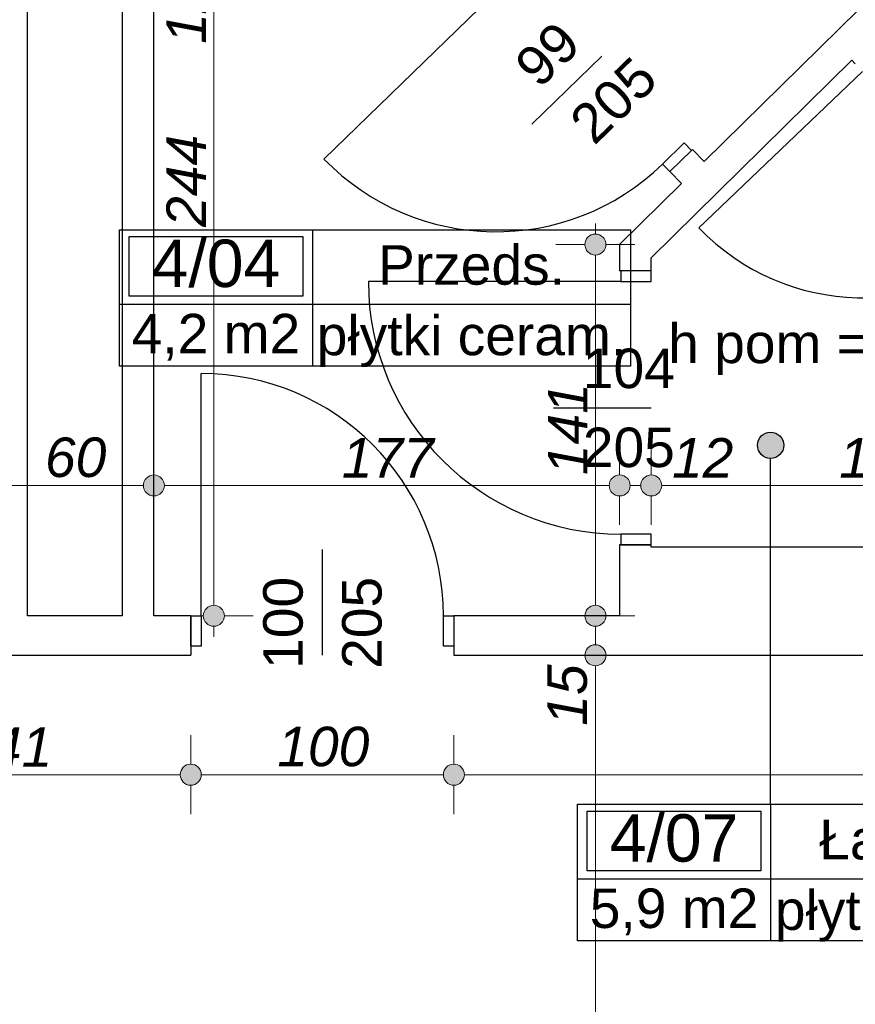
# Model space of a CAD drawing. Header units: millimetres. Extents: x -170998 to -45998, y 10557 to 52557.
# Tile 45 of 92: x -140318 to -137142, y 33754 to 37493. Entities that reach past the tile are written whole.
import ezdxf
from ezdxf.enums import TextEntityAlignment as Align

# ---------------------------------------------------------------- set-up
doc = ezdxf.new("R2010")
doc.units = ezdxf.units.MM
doc.header["$MEASUREMENT"] = 0
for name, color, linetype in [('Drzwi', 7, 'Continuous'), ('Linia', 7, 'Continuous'), ('Obiekt', 7, 'Continuous'), ('Strefa', 7, 'Continuous'), ('Słup', 7, 'Continuous'), ('Tekst', 7, 'Continuous'), ('Wymiary', 7, 'Continuous'), ('Ściana', 7, 'Continuous')]:
    doc.layers.add(name, color=color, linetype=linetype)
doc.styles.add('Arial', font='txt')
doc.styles.add('Times new roman', font='txt')
doc.dimstyles.new('GENERATED_STYLE__1', dxfattribs={"dimtxt": 150, "dimasz": 152, "dimexe": 0.18, "dimexo": 0, "dimgap": 0.09, "dimtad": 1, "dimtih": 1, "dimtoh": 1, "dimlfac": 0.1, "dimzin": 0, "dimdsep": 46, "dimtxsty": 'Arial', "dimblk": 'ARROWHEAD_11', "dimblk1": 'ARROWHEAD_11', "dimblk2": 'ARROWHEAD_11', "dimcen": 0.09, "dimclrd": 114, "dimclre": 114, "dimclrt": 114, "dimazin": 0, "dimtfac": 1, "dimtdec": 4, "dimtmove": 0, "dimatfit": 3, "dimfxl": 1, "dimtolj": 1, "dimtzin": 0, "dimarcsym": 0})
doc.dimstyles.new('GENERATED_STYLE__2', dxfattribs={"dimtxt": 150, "dimasz": 152, "dimexe": 0.18, "dimexo": 0, "dimgap": 0.09, "dimtad": 1, "dimlfac": 0.1, "dimzin": 0, "dimdsep": 46, "dimtxsty": 'Arial', "dimblk": 'ARROWHEAD_11', "dimblk1": 'ARROWHEAD_11', "dimblk2": 'ARROWHEAD_11', "dimcen": 0.09, "dimclrd": 114, "dimclre": 114, "dimclrt": 114, "dimazin": 0, "dimtfac": 1, "dimtdec": 4, "dimtmove": 0, "dimatfit": 3, "dimfxl": 1, "dimtolj": 1, "dimtzin": 0, "dimarcsym": 0})
doc.dimstyles.new('GENERATED_STYLE__3', dxfattribs={"dimtxt": 150, "dimasz": 152, "dimexe": 0.18, "dimexo": 0, "dimgap": 0.09, "dimtad": 1, "dimlfac": 0.1, "dimzin": 0, "dimdsep": 46, "dimtxsty": 'Arial', "dimblk": 'ARROWHEAD_11', "dimblk1": 'ARROWHEAD_11', "dimblk2": 'ARROWHEAD_11', "dimcen": 0.09, "dimclrd": 114, "dimclre": 114, "dimclrt": 114, "dimazin": 0, "dimtfac": 1, "dimtdec": 4, "dimtmove": 2, "dimatfit": 3, "dimfxl": 1, "dimtolj": 1, "dimtzin": 0, "dimarcsym": 0})
doc.dimstyles.new('GENERATED_STYLE__4', dxfattribs={"dimtxt": 150, "dimasz": 152, "dimexe": 0.18, "dimexo": 0, "dimgap": 0.09, "dimtad": 1, "dimtih": 1, "dimtoh": 1, "dimlfac": 0.1, "dimzin": 0, "dimdsep": 46, "dimtxsty": 'Arial', "dimblk": 'ARROWHEAD_11', "dimblk1": 'ARROWHEAD_11', "dimblk2": 'ARROWHEAD_11', "dimcen": 0.09, "dimclrd": 114, "dimclre": 114, "dimclrt": 114, "dimazin": 0, "dimtfac": 1, "dimtdec": 4, "dimtmove": 2, "dimatfit": 3, "dimfxl": 1, "dimtolj": 1, "dimtzin": 0, "dimarcsym": 0})

# ---------------------------------------------------------------- blocks, each defined once
blk = doc.blocks.new('Przeds._4_04_4', base_point=(-139205.1, 36413))
at = {"layer": 'Strefa'}
for p, q in [((-139939.2, 36695.8), (-137997, 36695.8)), ((-139939.2, 36177.3), (-139939.2, 36695.8)), ((-139205.1, 36695.8), (-139205.1, 36177.3)), ((-137997, 36695.8), (-137997, 36177.3)), ((-139902.5, 36669.9), (-139241.8, 36669.9)), ((-139902.5, 36443.6), (-139902.5, 36669.9)), ((-139241.8, 36669.9), (-139241.8, 36443.6)), ((-139241.8, 36443.6), (-139902.5, 36443.6)), ((-139939.2, 36413), (-137997, 36413)), ((-137997, 36177.3), (-139939.2, 36177.3))]:
    blk.add_line(p, q, dxfattribs=at)
at = {"layer": 'Strefa', "style": 'Arial'}
for tag, height, p in [('ROOM_NUMBER', 180, (-139572.1, 36567.9)), ('ROOM_NAME', 150, (-138601, 36561.8)), ('ROOM_CALC_AREA', 150, (-139572.1, 36300.9)), ('floor_f', 150, (-138601, 36293.9))]:
    blk.add_attdef(tag, text='', height=height, dxfattribs=at).set_placement(p, align=Align.MIDDLE_CENTER)
blk = doc.blocks.new('Łazienka_4_07_7', base_point=(-137464.3, 34230.6))
at = {"layer": 'Strefa'}
for p, q in [((-138198.3, 34513.4), (-136256.1, 34513.4)), ((-138198.3, 33994.9), (-138198.3, 34513.4)), ((-138161.6, 34487.5), (-137501, 34487.5)), ((-138161.6, 34261.2), (-138161.6, 34487.5)), ((-137501, 34487.5), (-137501, 34261.2)), ((-137464.3, 34513.4), (-137464.3, 33994.9)), ((-136256.1, 34513.4), (-136256.1, 33994.9)), ((-137501, 34261.2), (-138161.6, 34261.2)), ((-138198.3, 34230.6), (-136256.1, 34230.6)), ((-136256.1, 33994.9), (-138198.3, 33994.9))]:
    blk.add_line(p, q, dxfattribs=at)
at = {"layer": 'Strefa', "style": 'Arial'}
for tag, height, p in [('ROOM_NUMBER', 180, (-137831.3, 34385.5)), ('ROOM_NAME', 150, (-136860.2, 34379.4)), ('ROOM_CALC_AREA', 150, (-137831.3, 34118.5)), ('floor_f', 150, (-136860.2, 34111.5))]:
    blk.add_attdef(tag, text='', height=height, dxfattribs=at).set_placement(p, align=Align.MIDDLE_CENTER)
blk = doc.blocks.new('*D147')
at = {"layer": 'Wymiary', "linetype": 'Continuous', "lineweight": 13}
for points in [[(-141038, 34625.8), (-141041.1, 34641.1), (-141049.7, 34654.1), (-141062.7, 34662.8), (-141078, 34665.8), (-141093.3, 34662.8), (-141106.3, 34654.1), (-141115, 34641.1), (-141118, 34625.8), (-141115, 34610.5), (-141106.3, 34597.5), (-141093.3, 34588.9), (-141078, 34585.8), (-141062.7, 34588.9), (-141049.7, 34597.5), (-141041.1, 34610.5)], [(-139628, 34625.8), (-139631.1, 34641.1), (-139639.7, 34654.1), (-139652.7, 34662.8), (-139668, 34665.8), (-139683.3, 34662.8), (-139696.3, 34654.1), (-139705, 34641.1), (-139708, 34625.8), (-139705, 34610.5), (-139696.3, 34597.5), (-139683.3, 34588.9), (-139668, 34585.8), (-139652.7, 34588.9), (-139639.7, 34597.5), (-139631.1, 34610.5)]]:
    blk.add_hatch(color=114, dxfattribs=at).paths.add_polyline_path(points)
at = {"layer": 'Wymiary', "color": 114, "lineweight": 13}
for p, q in [((-141078, 34665.8), (-141078, 34775.8)), ((-139668, 34665.8), (-139668, 34775.8)), ((-141038, 34625.8), (-139708, 34625.8)), ((-141078, 34475.8), (-141078, 34585.8)), ((-139668, 34475.8), (-139668, 34585.8))]:
    blk.add_line(p, q, dxfattribs=at)
for centre in [(-141078, 34625.8), (-139668, 34625.8)]:
    blk.add_circle(centre, 40, dxfattribs=at)
at = {"layer": 'Wymiary', "color": 114, "lineweight": 13, "insert": (-140543.8, 34655.8), "char_height": 150, "attachment_point": 7, "style": 'Arial'}
blk.add_mtext('\\A1;{\\fArial|b0|i1|c238|p38;141}', dxfattribs=at)
blk = doc.blocks.new('ARROWHEAD_11')
at = {"color": 0, "linetype": 'Continuous', "lineweight": 0}
blk.add_line((0, 0), (-1, 0), dxfattribs=at)
at = {"color": 0, "linetype": 'Continuous', "lineweight": 0, "const_width": 0.25, "flags": 128}
blk.add_lwpolyline([(-0.125, 0, 1), (0.125, 0, 1)], format="xyb", close=True, dxfattribs=at)
blk = doc.blocks.new('*D148')
at = {"layer": 'Wymiary', "linetype": 'Continuous', "lineweight": 13}
for points in [[(-139628, 34625.8), (-139631.1, 34641.1), (-139639.7, 34654.1), (-139652.7, 34662.8), (-139668, 34665.8), (-139683.3, 34662.8), (-139696.3, 34654.1), (-139705, 34641.1), (-139708, 34625.8), (-139705, 34610.5), (-139696.3, 34597.5), (-139683.3, 34588.9), (-139668, 34585.8), (-139652.7, 34588.9), (-139639.7, 34597.5), (-139631.1, 34610.5)], [(-138628, 34625.8), (-138631.1, 34641.1), (-138639.7, 34654.1), (-138652.7, 34662.8), (-138668, 34665.8), (-138683.3, 34662.8), (-138696.3, 34654.1), (-138705, 34641.1), (-138708, 34625.8), (-138705, 34610.5), (-138696.3, 34597.5), (-138683.3, 34588.9), (-138668, 34585.8), (-138652.7, 34588.9), (-138639.7, 34597.5), (-138631.1, 34610.5)]]:
    blk.add_hatch(color=114, dxfattribs=at).paths.add_polyline_path(points)
at = {"layer": 'Wymiary', "color": 114, "lineweight": 13}
for p, q in [((-139668, 34665.8), (-139668, 34775.8)), ((-138668, 34665.8), (-138668, 34775.8)), ((-139628, 34625.8), (-138708, 34625.8)), ((-139668, 34475.8), (-139668, 34585.8)), ((-138668, 34475.8), (-138668, 34585.8))]:
    blk.add_line(p, q, dxfattribs=at)
for centre in [(-139668, 34625.8), (-138668, 34625.8)]:
    blk.add_circle(centre, 40, dxfattribs=at)
at = {"layer": 'Wymiary', "color": 114, "lineweight": 13, "insert": (-139338.8, 34655.8), "char_height": 150, "attachment_point": 7, "style": 'Arial'}
blk.add_mtext('\\A1;{\\fArial|b0|i1|c238|p38;100}', dxfattribs=at)
blk = doc.blocks.new('*D149')
at = {"layer": 'Wymiary', "linetype": 'Continuous', "lineweight": 13}
for points in [[(-138628, 34625.8), (-138631.1, 34641.1), (-138639.7, 34654.1), (-138652.7, 34662.8), (-138668, 34665.8), (-138683.3, 34662.8), (-138696.3, 34654.1), (-138705, 34641.1), (-138708, 34625.8), (-138705, 34610.5), (-138696.3, 34597.5), (-138683.3, 34588.9), (-138668, 34585.8), (-138652.7, 34588.9), (-138639.7, 34597.5), (-138631.1, 34610.5)], [(-134788, 34625.8), (-134791.1, 34641.1), (-134799.7, 34654.1), (-134812.7, 34662.8), (-134828, 34665.8), (-134843.3, 34662.8), (-134856.3, 34654.1), (-134865, 34641.1), (-134868, 34625.8), (-134865, 34610.5), (-134856.3, 34597.5), (-134843.3, 34588.9), (-134828, 34585.8), (-134812.7, 34588.9), (-134799.7, 34597.5), (-134791.1, 34610.5)], [(-134748, 34625.8), (-134751.1, 34641.1), (-134759.7, 34654.1), (-134772.7, 34662.8), (-134788, 34665.8), (-134803.3, 34662.8), (-134816.3, 34654.1), (-134825, 34641.1), (-134828, 34625.8), (-134825, 34610.5), (-134816.3, 34597.5), (-134803.3, 34588.9), (-134788, 34585.8), (-134772.7, 34588.9), (-134759.7, 34597.5), (-134751.1, 34610.5)]]:
    blk.add_hatch(color=114, dxfattribs=at).paths.add_polyline_path(points)
at = {"layer": 'Wymiary', "color": 114, "lineweight": 13}
for p, q in [((-138668, 34665.8), (-138668, 34775.8)), ((-134828, 34665.8), (-134828, 34775.8)), ((-138628, 34625.8), (-134868, 34625.8)), ((-138668, 34475.8), (-138668, 34585.8)), ((-134828, 34475.8), (-134828, 34585.8))]:
    blk.add_line(p, q, dxfattribs=at)
for centre in [(-138668, 34625.8), (-134828, 34625.8)]:
    blk.add_circle(centre, 40, dxfattribs=at)
at = {"layer": 'Wymiary', "color": 114, "lineweight": 13, "char_height": 150, "attachment_point": 7, "style": 'Arial'}
for s, insert in [('\\A1;{\\fArial|b0|i1|c238|p38;384}', (-136975.7, 34655.8)), ('\\A1;{\\fArial|b0|i1|c238|p38;4}', (-134981.8, 34655.8))]:
    blk.add_mtext(s, dxfattribs=dict(at, insert=insert))
blk = doc.blocks.new('*D237')
at = {"layer": 'Wymiary', "linetype": 'Continuous', "lineweight": 13}
for points in [[(-138090.3, 35079.3), (-138093.3, 35094.6), (-138102, 35107.6), (-138115, 35116.3), (-138130.3, 35119.3), (-138145.6, 35116.3), (-138158.6, 35107.6), (-138167.2, 35094.6), (-138170.3, 35079.3), (-138167.2, 35064), (-138158.6, 35051), (-138145.6, 35042.4), (-138130.3, 35039.3), (-138115, 35042.4), (-138102, 35051), (-138093.3, 35064)], [(-138090.3, 31949.3), (-138093.3, 31964.6), (-138102, 31977.6), (-138115, 31986.2), (-138130.3, 31989.3), (-138145.6, 31986.2), (-138158.6, 31977.6), (-138167.2, 31964.6), (-138170.3, 31949.3), (-138167.2, 31934), (-138158.6, 31921), (-138145.6, 31912.3), (-138130.3, 31909.3), (-138115, 31912.3), (-138102, 31921), (-138093.3, 31934)]]:
    blk.add_hatch(color=114, dxfattribs=at).paths.add_polyline_path(points)
at = {"layer": 'Wymiary', "color": 114, "lineweight": 13}
for p, q in [((-138170.3, 35079.3), (-138280.3, 35079.3)), ((-137980.3, 35079.3), (-138090.3, 35079.3)), ((-138130.3, 31989.3), (-138130.3, 35039.3)), ((-138170.3, 31949.3), (-138280.3, 31949.3)), ((-137980.3, 31949.3), (-138090.3, 31949.3))]:
    blk.add_line(p, q, dxfattribs=at)
for centre in [(-138130.3, 35079.3), (-138130.3, 31949.3)]:
    blk.add_circle(centre, 40, dxfattribs=at)
at = {"layer": 'Wymiary', "color": 114, "lineweight": 13, "char_height": 150, "attachment_point": 7, "rotation": 90, "style": 'Arial'}
for s, insert in [('\\A1;{\\fArial|b0|i1|c238|p38;15}', (-138160.3, 34811.7)), ('\\A1;{\\fArial|b0|i1|c238|p38;313}', (-138160.3, 33343.6)), ('\\A1;{\\fArial|b0|i1|c238|p38;15}', (-138160.3, 31989.3))]:
    blk.add_mtext(s, dxfattribs=dict(at, insert=insert))
blk = doc.blocks.new('*D238')
at = {"layer": 'Wymiary', "linetype": 'Continuous', "lineweight": 13}
for points in [[(-138090.3, 35229.3), (-138093.3, 35244.6), (-138102, 35257.6), (-138115, 35266.3), (-138130.3, 35269.3), (-138145.6, 35266.3), (-138158.6, 35257.6), (-138167.2, 35244.6), (-138170.3, 35229.3), (-138167.2, 35214), (-138158.6, 35201), (-138145.6, 35192.4), (-138130.3, 35189.3), (-138115, 35192.4), (-138102, 35201), (-138093.3, 35214)], [(-138090.3, 35079.3), (-138093.3, 35094.6), (-138102, 35107.6), (-138115, 35116.3), (-138130.3, 35119.3), (-138145.6, 35116.3), (-138158.6, 35107.6), (-138167.2, 35094.6), (-138170.3, 35079.3), (-138167.2, 35064), (-138158.6, 35051), (-138145.6, 35042.4), (-138130.3, 35039.3), (-138115, 35042.4), (-138102, 35051), (-138093.3, 35064)]]:
    blk.add_hatch(color=114, dxfattribs=at).paths.add_polyline_path(points)
at = {"layer": 'Wymiary', "color": 114, "lineweight": 13}
for p, q in [((-138170.3, 35229.3), (-138280.3, 35229.3)), ((-137980.3, 35229.3), (-138090.3, 35229.3)), ((-138130.3, 35119.3), (-138130.3, 35189.3)), ((-138170.3, 35079.3), (-138280.3, 35079.3)), ((-137980.3, 35079.3), (-138090.3, 35079.3))]:
    blk.add_line(p, q, dxfattribs=at)
for centre in [(-138130.3, 35229.3), (-138130.3, 35079.3)]:
    blk.add_circle(centre, 40, dxfattribs=at)
blk = doc.blocks.new('*D239')
at = {"layer": 'Wymiary', "linetype": 'Continuous', "lineweight": 13}
for points in [[(-138090.3, 36639.3), (-138093.3, 36654.6), (-138102, 36667.6), (-138115, 36676.3), (-138130.3, 36679.3), (-138145.6, 36676.3), (-138158.6, 36667.6), (-138167.2, 36654.6), (-138170.3, 36639.3), (-138167.2, 36624), (-138158.6, 36611), (-138145.6, 36602.4), (-138130.3, 36599.3), (-138115, 36602.4), (-138102, 36611), (-138093.3, 36624)], [(-138090.3, 35229.3), (-138093.3, 35244.6), (-138102, 35257.6), (-138115, 35266.3), (-138130.3, 35269.3), (-138145.6, 35266.3), (-138158.6, 35257.6), (-138167.2, 35244.6), (-138170.3, 35229.3), (-138167.2, 35214), (-138158.6, 35201), (-138145.6, 35192.4), (-138130.3, 35189.3), (-138115, 35192.4), (-138102, 35201), (-138093.3, 35214)]]:
    blk.add_hatch(color=114, dxfattribs=at).paths.add_polyline_path(points)
at = {"layer": 'Wymiary', "color": 114, "lineweight": 13}
for p, q in [((-138130.3, 36679.3), (-138130.3, 36719.3)), ((-138170.3, 36639.3), (-138280.3, 36639.3)), ((-137980.3, 36639.3), (-138090.3, 36639.3)), ((-138130.3, 35269.3), (-138130.3, 36599.3)), ((-138170.3, 35229.3), (-138280.3, 35229.3)), ((-137980.3, 35229.3), (-138090.3, 35229.3))]:
    blk.add_line(p, q, dxfattribs=at)
for centre in [(-138130.3, 36639.3), (-138130.3, 35229.3)]:
    blk.add_circle(centre, 40, dxfattribs=at)
at = {"layer": 'Wymiary', "color": 114, "lineweight": 13, "insert": (-138160.3, 35763.6), "char_height": 150, "attachment_point": 7, "rotation": 90, "style": 'Arial'}
blk.add_mtext('\\A1;{\\fArial|b0|i1|c238|p38;141}', dxfattribs=at)
blk = doc.blocks.new('*D267')
at = {"layer": 'Wymiary', "linetype": 'Continuous', "lineweight": 13}
for points in [[(-139540.3, 37669.3), (-139543.4, 37684.6), (-139552, 37697.6), (-139565, 37706.3), (-139580.3, 37709.3), (-139595.6, 37706.3), (-139608.6, 37697.6), (-139617.3, 37684.6), (-139620.3, 37669.3), (-139617.3, 37654), (-139608.6, 37641), (-139595.6, 37632.4), (-139580.3, 37629.3), (-139565, 37632.4), (-139552, 37641), (-139543.4, 37654)], [(-139540.3, 35229.3), (-139543.4, 35244.6), (-139552, 35257.6), (-139565, 35266.3), (-139580.3, 35269.3), (-139595.6, 35266.3), (-139608.6, 35257.6), (-139617.3, 35244.6), (-139620.3, 35229.3), (-139617.3, 35214), (-139608.6, 35201), (-139595.6, 35192.4), (-139580.3, 35189.3), (-139565, 35192.4), (-139552, 35201), (-139543.4, 35214)]]:
    blk.add_hatch(color=114, dxfattribs=at).paths.add_polyline_path(points)
at = {"layer": 'Wymiary', "color": 114, "lineweight": 13}
for p, q in [((-139620.3, 37669.3), (-139730.3, 37669.3)), ((-139430.3, 37669.3), (-139540.3, 37669.3)), ((-139580.3, 35269.3), (-139580.3, 37629.3)), ((-139620.3, 35229.3), (-139730.3, 35229.3)), ((-139430.3, 35229.3), (-139540.3, 35229.3)), ((-139580.3, 35149.3), (-139580.3, 35189.3))]:
    blk.add_line(p, q, dxfattribs=at)
for centre in [(-139580.3, 37669.3), (-139580.3, 35229.3)]:
    blk.add_circle(centre, 40, dxfattribs=at)
at = {"layer": 'Wymiary', "color": 114, "lineweight": 13, "char_height": 150, "attachment_point": 7, "rotation": 90, "style": 'Arial'}
for s, insert in [('\\A1;{\\fArial|b0|i1|c238|p38;12}', (-139610.3, 37401.7)), ('\\A1;{\\fArial|b0|i1|c238|p38;244}', (-139610.3, 36706.3))]:
    blk.add_mtext(s, dxfattribs=dict(at, insert=insert))
blk = doc.blocks.new('*D351')
at = {"layer": 'Wymiary', "linetype": 'Continuous', "lineweight": 13}
for points in [[(-140368, 35724.3), (-140371.1, 35739.6), (-140379.7, 35752.6), (-140392.7, 35761.3), (-140408, 35764.3), (-140423.3, 35761.3), (-140436.3, 35752.6), (-140445, 35739.6), (-140448, 35724.3), (-140445, 35709), (-140436.3, 35696), (-140423.3, 35687.4), (-140408, 35684.3), (-140392.7, 35687.4), (-140379.7, 35696), (-140371.1, 35709)], [(-139768, 35724.3), (-139771.1, 35739.6), (-139779.7, 35752.6), (-139792.7, 35761.3), (-139808, 35764.3), (-139823.3, 35761.3), (-139836.3, 35752.6), (-139845, 35739.6), (-139848, 35724.3), (-139845, 35709), (-139836.3, 35696), (-139823.3, 35687.4), (-139808, 35684.3), (-139792.7, 35687.4), (-139779.7, 35696), (-139771.1, 35709)]]:
    blk.add_hatch(color=114, dxfattribs=at).paths.add_polyline_path(points)
at = {"layer": 'Wymiary', "color": 114, "lineweight": 13}
for p, q in [((-140408, 35764.3), (-140408, 35874.3)), ((-139808, 35764.3), (-139808, 35874.3)), ((-140368, 35724.3), (-139848, 35724.3)), ((-140408, 35574.3), (-140408, 35684.3)), ((-139808, 35574.3), (-139808, 35684.3))]:
    blk.add_line(p, q, dxfattribs=at)
for centre in [(-140408, 35724.3), (-139808, 35724.3)]:
    blk.add_circle(centre, 40, dxfattribs=at)
at = {"layer": 'Wymiary', "color": 114, "lineweight": 13, "insert": (-140221.8, 35754.3), "char_height": 150, "attachment_point": 7, "style": 'Arial'}
blk.add_mtext('\\A1;{\\fArial|b0|i1|c238|p38;60}', dxfattribs=at)
blk = doc.blocks.new('*D352')
at = {"layer": 'Wymiary', "linetype": 'Continuous', "lineweight": 13}
for points in [[(-139768, 35724.3), (-139771.1, 35739.6), (-139779.7, 35752.6), (-139792.7, 35761.3), (-139808, 35764.3), (-139823.3, 35761.3), (-139836.3, 35752.6), (-139845, 35739.6), (-139848, 35724.3), (-139845, 35709), (-139836.3, 35696), (-139823.3, 35687.4), (-139808, 35684.3), (-139792.7, 35687.4), (-139779.7, 35696), (-139771.1, 35709)], [(-137998, 35724.3), (-138001.1, 35739.6), (-138009.7, 35752.6), (-138022.7, 35761.3), (-138038, 35764.3), (-138053.3, 35761.3), (-138066.3, 35752.6), (-138075, 35739.6), (-138078, 35724.3), (-138075, 35709), (-138066.3, 35696), (-138053.3, 35687.4), (-138038, 35684.3), (-138022.7, 35687.4), (-138009.7, 35696), (-138001.1, 35709)]]:
    blk.add_hatch(color=114, dxfattribs=at).paths.add_polyline_path(points)
at = {"layer": 'Wymiary', "color": 114, "lineweight": 13}
for p, q in [((-139808, 35764.3), (-139808, 35874.3)), ((-138038, 35764.3), (-138038, 35874.3)), ((-139768, 35724.3), (-138078, 35724.3)), ((-139808, 35574.3), (-139808, 35684.3)), ((-138038, 35574.3), (-138038, 35684.3))]:
    blk.add_line(p, q, dxfattribs=at)
for centre in [(-139808, 35724.3), (-138038, 35724.3)]:
    blk.add_circle(centre, 40, dxfattribs=at)
at = {"layer": 'Wymiary', "color": 114, "lineweight": 13, "insert": (-139093.8, 35754.3), "char_height": 150, "attachment_point": 7, "style": 'Arial'}
blk.add_mtext('\\A1;{\\fArial|b0|i1|c238|p38;177}', dxfattribs=at)
blk = doc.blocks.new('*D353')
at = {"layer": 'Wymiary', "linetype": 'Continuous', "lineweight": 13}
for points in [[(-137998, 35724.3), (-138001.1, 35739.6), (-138009.7, 35752.6), (-138022.7, 35761.3), (-138038, 35764.3), (-138053.3, 35761.3), (-138066.3, 35752.6), (-138075, 35739.6), (-138078, 35724.3), (-138075, 35709), (-138066.3, 35696), (-138053.3, 35687.4), (-138038, 35684.3), (-138022.7, 35687.4), (-138009.7, 35696), (-138001.1, 35709)], [(-137878, 35724.3), (-137881.1, 35739.6), (-137889.7, 35752.6), (-137902.7, 35761.3), (-137918, 35764.3), (-137933.3, 35761.3), (-137946.3, 35752.6), (-137955, 35739.6), (-137958, 35724.3), (-137955, 35709), (-137946.3, 35696), (-137933.3, 35687.4), (-137918, 35684.3), (-137902.7, 35687.4), (-137889.7, 35696), (-137881.1, 35709)]]:
    blk.add_hatch(color=114, dxfattribs=at).paths.add_polyline_path(points)
at = {"layer": 'Wymiary', "color": 114, "lineweight": 13}
for p, q in [((-138038, 35764.3), (-138038, 35874.3)), ((-137918, 35764.3), (-137918, 35874.3)), ((-137998, 35724.3), (-137958, 35724.3)), ((-138038, 35574.3), (-138038, 35684.3)), ((-137918, 35574.3), (-137918, 35684.3))]:
    blk.add_line(p, q, dxfattribs=at)
for centre in [(-138038, 35724.3), (-137918, 35724.3)]:
    blk.add_circle(centre, 40, dxfattribs=at)
blk = doc.blocks.new('*D354')
at = {"layer": 'Wymiary', "linetype": 'Continuous', "lineweight": 13}
for points in [[(-137878, 35724.3), (-137881.1, 35739.6), (-137889.7, 35752.6), (-137902.7, 35761.3), (-137918, 35764.3), (-137933.3, 35761.3), (-137946.3, 35752.6), (-137955, 35739.6), (-137958, 35724.3), (-137955, 35709), (-137946.3, 35696), (-137933.3, 35687.4), (-137918, 35684.3), (-137902.7, 35687.4), (-137889.7, 35696), (-137881.1, 35709)], [(-136108, 35724.3), (-136111.1, 35739.6), (-136119.7, 35752.6), (-136132.7, 35761.3), (-136148, 35764.3), (-136163.3, 35761.3), (-136176.3, 35752.6), (-136185, 35739.6), (-136188, 35724.3), (-136185, 35709), (-136176.3, 35696), (-136163.3, 35687.4), (-136148, 35684.3), (-136132.7, 35687.4), (-136119.7, 35696), (-136111.1, 35709)]]:
    blk.add_hatch(color=114, dxfattribs=at).paths.add_polyline_path(points)
at = {"layer": 'Wymiary', "color": 114, "lineweight": 13}
for p, q in [((-137918, 35764.3), (-137918, 35874.3)), ((-136148, 35764.3), (-136148, 35874.3)), ((-137878, 35724.3), (-136188, 35724.3)), ((-137918, 35574.3), (-137918, 35684.3)), ((-136148, 35574.3), (-136148, 35684.3))]:
    blk.add_line(p, q, dxfattribs=at)
for centre in [(-137918, 35724.3), (-136148, 35724.3)]:
    blk.add_circle(centre, 40, dxfattribs=at)
at = {"layer": 'Wymiary', "color": 114, "lineweight": 13, "char_height": 150, "attachment_point": 7, "style": 'Arial'}
for s, insert in [('\\A1;{\\fArial|b0|i1|c238|p38;12}', (-137839, 35754.3)), ('\\A1;{\\fArial|b0|i1|c238|p38;177}', (-137203.8, 35754.3)), ('\\A1;{\\fArial|b0|i1|c238|p38;12}', (-136415.7, 35754.3))]:
    blk.add_mtext(s, dxfattribs=dict(at, insert=insert))

msp = doc.modelspace()

# ---------------------------------------------------------------- hatches: boundary and pattern name
at = {"layer": 'Linia', "linetype": 'Continuous'}
msp.add_hatch(color=256, dxfattribs=at).paths.add_polyline_path([(-137414.266, 35876.917), (-137418.072, 35896.051), (-137428.911, 35912.272), (-137445.132, 35923.111), (-137464.266, 35926.917), (-137483.4, 35923.111), (-137499.621, 35912.272), (-137510.46, 35896.051), (-137514.266, 35876.917), (-137510.46, 35857.783), (-137499.621, 35841.562), (-137483.4, 35830.723), (-137464.266, 35826.917), (-137445.132, 35830.723), (-137428.911, 35841.562), (-137418.072, 35857.783)])

# ---------------------------------------------------------------- linework, layer by layer
at = {"layer": 'Drzwi'}
for p, q in [((-138508.684, 37597.899), (-139161.615, 36964.038)), ((-137114.816, 37297.105), (-137736.577, 36702.955)), ((-137792.309, 37025.071), (-137874.822, 36944.968)), ((-137764.447, 36996.371), (-137792.309, 37025.071)), ((-137846.96, 36916.267), (-137764.447, 36996.371)), ((-137846.96, 36916.267), (-137764.447, 36996.371)), ((-137874.822, 36944.968), (-137846.96, 36916.267)), ((-138033.018, 36539.32), (-138033.018, 36499.32)), ((-137918.018, 36539.32), (-138033.018, 36539.32)), ((-137918.018, 36539.32), (-138033.018, 36539.32)), ((-137918.018, 36499.32), (-137918.018, 36539.32)), ((-138033.018, 36499.32), (-138993.018, 36499.32)), ((-138033.018, 36499.32), (-137918.018, 36499.32)), ((-139628.018, 35229.32), (-139628.018, 36149.32)), ((-137918.018, 35539.32), (-138033.018, 35539.32)), ((-138033.018, 35539.32), (-138033.018, 35499.32)), ((-137918.018, 35499.32), (-137918.018, 35539.32)), ((-138033.018, 35499.32), (-137918.018, 35499.32)), ((-137918.018, 35499.32), (-138033.018, 35499.32)), ((-139668.018, 35229.32), (-139628.018, 35229.32)), ((-139668.018, 35114.32), (-139668.018, 35229.32)), ((-139668.018, 35229.32), (-139668.018, 35114.32)), ((-139628.018, 35229.32), (-139628.018, 35114.32)), ((-138708.018, 35114.32), (-138708.018, 35229.32)), ((-138708.018, 35229.32), (-138668.018, 35229.32)), ((-138668.018, 35229.32), (-138668.018, 35114.32)), ((-138668.018, 35229.32), (-138668.018, 35114.32)), ((-139628.018, 35114.32), (-139668.018, 35114.32)), ((-138668.018, 35114.32), (-138708.018, 35114.32))]:
    msp.add_line(p, q, dxfattribs=at)
for centre, radius, start, end in [((-138508.684, 37597.899), 910, 224.150921, 314.150921), ((-137114.816, 37297.105), 860, 223.699169, 313.699169), ((-138033.018, 36499.32), 960, 180, 270), ((-139628.018, 35229.32), 920, 0, 90)]:
    msp.add_arc(centre, radius, start, end, dxfattribs=at)
at = {"layer": 'Linia'}
msp.add_line((-137464.266, 34513.446), (-137464.266, 35826.917), dxfattribs=at)
msp.add_circle((-137464.266, 35876.917), 50, dxfattribs=at)
at = {"layer": 'Obiekt'}
for p, q in [((-138372.119, 37096.336), (-138105.652, 37355.02)), ((-138289.397, 36019.32), (-137918.018, 36019.32)), ((-139168.018, 35480.699), (-139168.018, 35079.32))]:
    msp.add_line(p, q, dxfattribs=at)
at = {"layer": 'Słup'}
msp.add_line((-136948.018, 35489.32), (-137918.018, 35489.32), dxfattribs=at)
at = {"layer": 'Ściana'}
for p, q in [((-137846.96, 36916.267), (-137764.447, 36996.371)), ((-137764.447, 36996.371), (-137760.859, 36999.853)), ((-138033.018, 36539.32), (-138038.018, 36539.32)), ((-137918.018, 36539.32), (-138033.018, 36539.32)), ((-138033.018, 35499.32), (-138038.018, 35499.32)), ((-137918.018, 35499.32), (-138033.018, 35499.32)), ((-139668.018, 35229.32), (-139668.018, 35114.32)), ((-138668.018, 35229.32), (-138668.018, 35114.32)), ((-139668.018, 35114.32), (-139668.018, 35079.32)), ((-138668.018, 35114.32), (-138668.018, 35079.32))]:
    msp.add_line(p, q, dxfattribs=at)
at = {"layer": 'Ściana', "flags": 128}
for points in [[(-140288.018, 35229.32), (-140288.018, 38739.32)], [(-139928.018, 38739.32), (-139928.018, 35229.32)], [(-136838.018, 37819.32), (-137717.156, 36954.835)], [(-139808.018, 35229.32), (-139808.018, 37669.32)], [(-137918.018, 36589.023), (-137155.083, 37339.243)], [(-137155.083, 37339.243), (-137142.451, 37326.024)], [(-137717.156, 36954.835), (-137760.859, 36999.853)], [(-137846.96, 36916.267), (-137802.721, 36870.697)], [(-137802.721, 36870.697), (-138038.018, 36639.32)], [(-138038.018, 36639.32), (-138038.018, 36539.32)], [(-137918.018, 36539.32), (-137918.018, 36589.023)], [(-138038.018, 35499.32), (-138038.018, 35229.32)], [(-137918.018, 35489.32), (-137918.018, 35499.32)], [(-139928.018, 35229.32), (-140288.018, 35229.32)], [(-139668.018, 35229.32), (-139808.018, 35229.32)], [(-138038.018, 35229.32), (-138668.018, 35229.32)], [(-141078.018, 35079.32), (-139668.018, 35079.32)], [(-138668.018, 35079.32), (-134828.018, 35079.32)]]:
    msp.add_lwpolyline(points, dxfattribs=at)

# ---------------------------------------------------------------- block references
at = {"layer": 'Strefa'}
ref = msp.add_blockref('Przeds._4_04_4', (-139205.123, 36412.989), dxfattribs=at)
ref.add_attrib('ROOM_NAME', 'Przeds.', dxfattribs={"color": 7, "height": 150, "style": 'Arial'}).set_placement((-138601.039, 36561.807), align=Align.MIDDLE_CENTER)
ref.add_attrib('ROOM_NUMBER', '4/04', dxfattribs={"color": 7, "height": 180, "style": 'Arial'}).set_placement((-139572.144, 36567.937), align=Align.MIDDLE_CENTER)
ref.add_attrib('ROOM_CALC_AREA', '4,2 m2', dxfattribs={"color": 7, "height": 150, "style": 'Arial'}).set_placement((-139572.144, 36300.935), align=Align.MIDDLE_CENTER)
ref.add_attrib('floor_f', 'płytki ceram.', dxfattribs={"color": 7, "height": 150, "style": 'Arial'}).set_placement((-138601.039, 36293.889), align=Align.MIDDLE_CENTER)
ref = msp.add_blockref('Łazienka_4_07_7', (-137464.266, 34230.588), dxfattribs=at)
ref.add_attrib('ROOM_NAME', 'Łazienka', dxfattribs={"color": 7, "height": 150, "style": 'Arial'}).set_placement((-136860.182, 34379.406), align=Align.MIDDLE_CENTER)
ref.add_attrib('ROOM_NUMBER', '4/07', dxfattribs={"color": 7, "height": 180, "style": 'Arial'}).set_placement((-137831.286, 34385.536), align=Align.MIDDLE_CENTER)
ref.add_attrib('ROOM_CALC_AREA', '5,9 m2', dxfattribs={"color": 7, "height": 150, "style": 'Arial'}).set_placement((-137831.286, 34118.534), align=Align.MIDDLE_CENTER)
ref.add_attrib('floor_f', 'płytki ceram.', dxfattribs={"color": 7, "height": 150, "style": 'Arial'}).set_placement((-136860.182, 34111.488), align=Align.MIDDLE_CENTER)

# ---------------------------------------------------------------- texts
at = {"layer": 'Obiekt', "char_height": 150, "attachment_point": 7, "style": 'Arial'}
for s, insert, rotation in [('\\A1;{\\fArial|b0|i0|c238|p38;99}', (-138342.601, 37226.079), 44.150921), ('\\A1;{\\fArial|b0|i0|c238|p38;205}', (-138133.636, 37010.827), 44.150921), ('\\A1;{\\fArial|b0|i0|c238|p38;100}', (-139240.55, 35027.66), 90), ('\\A1;{\\fArial|b0|i0|c238|p38;205}', (-138940.55, 35027.66), 90)]:
    msp.add_mtext(s, dxfattribs=dict(at, insert=insert, rotation=rotation))
for s, insert in [('\\A1;{\\fArial|b0|i0|c238|p38;104}', (-138177.845, 36091.852)), ('\\A1;{\\fArial|b0|i0|c238|p38;205}', (-138177.845, 35791.852))]:
    msp.add_mtext(s, dxfattribs=dict(at, insert=insert))
at = {"layer": 'Tekst', "insert": (-137122.798, 36338.867), "char_height": 150, "attachment_point": 2, "style": 'Times new roman'}
msp.add_mtext('\\A1;{\\fArial|b0|i0|c0|p38;h pom = 2,70 m}', dxfattribs=at)

# ---------------------------------------------------------------- dimensions: what is measured, and where the dimension line sits
at = {"layer": 'Wymiary', "color": 114, "lineweight": 13}
for base, p1, p2, dimstyle, picture, middle in [((-139580.328, 37669.32), (-139808.018, 35229.32), (-139193.018, 37669.32), 'GENERATED_STYLE__3', '*D267', (-139685.328, 36876.994)), ((-138130.29, 36639.32), (-139323.018, 35229.32), (-138038.018, 36639.32), 'GENERATED_STYLE__2', '*D239', (-138235.29, 35934.32)), ((-138130.29, 35229.32), (-139323.018, 35079.32), (-139323.018, 35229.32), 'GENERATED_STYLE__2', '*D238', (-138235.29, 34925.491)), ((-138130.29, 35079.32), (-133833.018, 31949.281), (-139323.018, 35079.32), 'GENERATED_STYLE__2', '*D237', (-138235.29, 33514.301))]:
    dim = msp.add_linear_dim(base=base, p1=p1, p2=p2, angle=90, dimstyle=dimstyle, dxfattribs=at)
    dim.commit()
    dim.dimension.update_dxf_attribs({"geometry": picture, "text_midpoint": middle, "dimtype": 160, "text_rotation": 90})
for base, p1, p2, dimstyle, picture, middle in [((-139808.018, 35724.323), (-140408.018, 35489.32), (-139808.018, 37044.32), 'GENERATED_STYLE__1', '*D351', (-140108.018, 35829.323)), ((-138038.018, 35724.323), (-139808.018, 37044.32), (-138038.018, 35229.32), 'GENERATED_STYLE__1', '*D352', (-138923.018, 35829.323)), ((-136148.018, 35724.323), (-137918.018, 35489.32), (-136148.018, 35974.32), 'GENERATED_STYLE__1', '*D354', (-137033.018, 35829.323)), ((-137918.018, 35724.323), (-138038.018, 35229.32), (-137918.018, 35489.32), 'GENERATED_STYLE__4', '*D353', (-137725.189, 35829.323)), ((-139668.018, 34625.82), (-141078.018, 35079.32), (-139668.018, 35079.32), 'GENERATED_STYLE__1', '*D147', (-140373.018, 34730.82)), ((-138668.018, 34625.82), (-139668.018, 35079.32), (-138668.018, 35079.32), 'GENERATED_STYLE__1', '*D148', (-139168.018, 34730.82)), ((-134828.018, 34625.82), (-138668.018, 35079.32), (-134828.018, 35079.32), 'GENERATED_STYLE__1', '*D149', (-136804.933, 34730.82))]:
    dim = msp.add_linear_dim(base=base, p1=p1, p2=p2, dimstyle=dimstyle, dxfattribs=at)
    dim.commit()
    dim.dimension.update_dxf_attribs({"geometry": picture, "text_midpoint": middle, "dimtype": 160})

doc.saveas('drawing.dxf')
